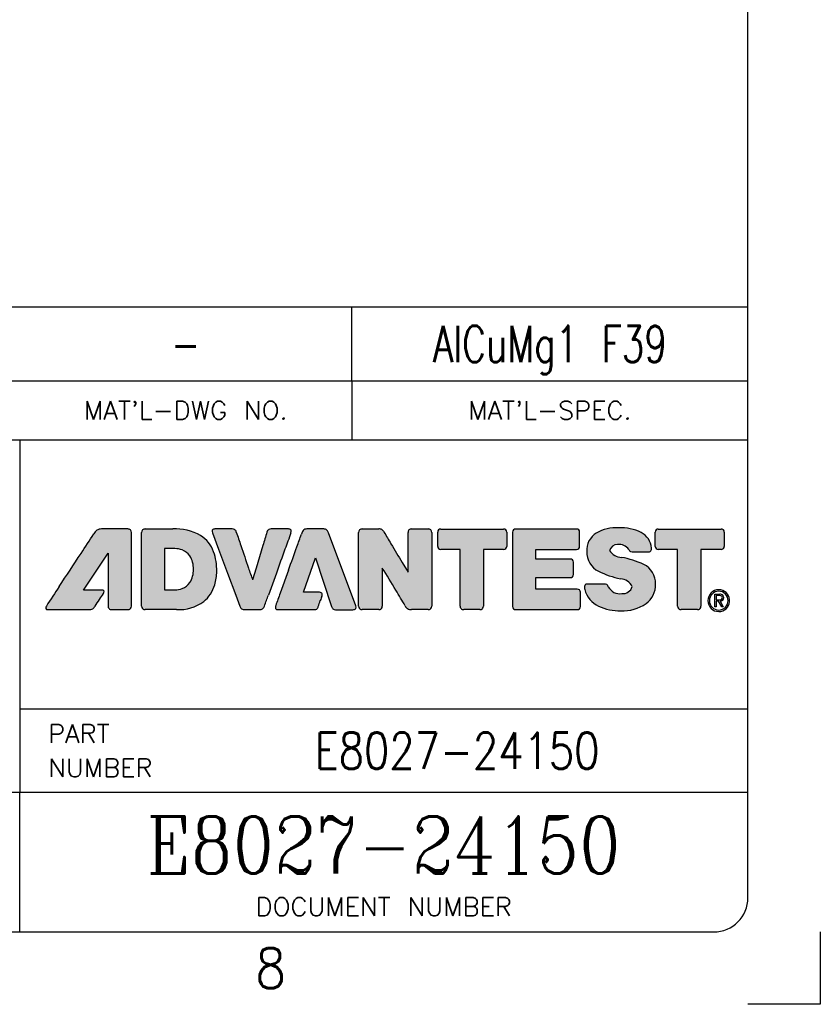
# Model space of a CAD drawing. Header units: millimetres. Extents: x 31 to 872, y 29 to 623.
# Tile 23 of 29: x 801 to 872, y 29 to 116. Entities that reach past the tile are written whole.
import ezdxf

# ---------------------------------------------------------------- set-up
doc = ezdxf.new("R2010")
doc.units = ezdxf.units.MM
doc.layers.add('1', color=7, linetype='Continuous')
doc.layers.add('Layer_1', color=7, linetype='Continuous')
doc.styles.add('CONVERTER_12', font='txt.shx', dxfattribs={"width": 0.72})
doc.styles.add('CONVERTER_13', font='txt.shx', dxfattribs={"width": 0.9})
doc.styles.add('CONVERTER_16', font='txt.shx', dxfattribs={"width": 1.035})
doc.styles.add('CONVERTER_17', font='complex.shx', dxfattribs={"width": 0.855})
doc.styles.add('CONVERTER_18', font='txt.shx', dxfattribs={"width": 0.81})

# ---------------------------------------------------------------- blocks, each defined once
blk = doc.blocks.new('BOM', base_point=(660.9992035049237, 78.80997682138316))
at = {"color": 4, "linetype": 'Continuous'}
for p, q in [((660.9992035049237, 90.46935182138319), (865.3898285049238, 90.46935182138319)), ((830.6398285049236, 83.96935182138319), (830.6398285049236, 90.46935182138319)), ((660.9992035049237, 83.96935182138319), (865.3898285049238, 83.96935182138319)), ((830.6398285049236, 83.96935182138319), (830.6398285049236, 78.80997682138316))]:
    blk.add_line(p, q, dxfattribs=at)
at = {"color": 3, "char_height": 3.2, "attachment_point": 2, "line_spacing_factor": 1.02040816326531, "style": 'CONVERTER_12'}
for s, insert in [('AlCuMg1 F39', (848.0148285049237, 88.81935182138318)), ('-', (816.0663910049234, 88.81935182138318))]:
    blk.add_mtext(s, dxfattribs=dict(at, insert=insert))
at = {"color": 4, "char_height": 1.6, "attachment_point": 5, "line_spacing_factor": 1.12545018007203, "style": 'CONVERTER_16'}
for s, insert in [("MAT'L-DWG NO.", (816.0663910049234, 81.38966432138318)), ("MAT'L-SPEC.", (848.0148285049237, 81.38966432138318))]:
    blk.add_mtext(s, dxfattribs=dict(at, insert=insert))
blk = doc.blocks.new('Drawing_Grid_Zones', base_point=(37.08982850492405, 35.61622682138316))
at = {"layer": '1', "color": 4, "linetype": 'Continuous'}
for p, q in [((871.7398285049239, 35.61622682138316), (871.7398285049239, 29.26622682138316)), ((871.7398285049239, 29.26622682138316), (865.3898285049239, 29.26622682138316))]:
    blk.add_line(p, q, dxfattribs=at)
at = {"layer": '1', "color": 4, "insert": (823.508578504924, 32.44122682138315), "char_height": 3.5, "attachment_point": 5, "line_spacing_factor": 1.08043217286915, "style": 'CONVERTER_13'}
blk.add_mtext('8', dxfattribs=at)
blk = doc.blocks.new('A1_Size_Verigy_Frame', base_point=(37.08982850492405, 35.61622682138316))
at = {"layer": '1', "linetype": 'Continuous'}
h = blk.add_hatch(color=242, dxfattribs=at)
edge = h.paths.add_edge_path()
edge.add_arc((808.9775502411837, 70.02961138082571), 1.107141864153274, 131.2128766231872, 152.1375945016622, ccw=False)
edge.add_arc((808.6302862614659, 70.29880110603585), 0.6810265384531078, 85.66129334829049, 124.1381962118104, ccw=False)
edge.add_line((808.6818075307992, 70.97787599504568), (810.986049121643, 70.97787599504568))
edge.add_arc((811.003268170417, 70.65962678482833), 0.3187146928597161, 46.77598937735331, 93.09699999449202, ccw=False)
edge.add_arc((810.9805770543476, 70.67822581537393), 0.3220351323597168, -3.0087160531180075, 41.56074667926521, ccw=False)
edge.add_line((811.302168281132, 70.66132287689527), (811.302168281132, 64.21904874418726))
edge.add_arc((810.9803975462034, 64.20208519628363), 0.3222175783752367, -41.549221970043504, 3.017803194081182, ccw=False)
edge.add_arc((811.003290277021, 64.22060590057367), 0.3186953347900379, 266.89883150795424, 313.22182736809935, ccw=False)
edge.add_line((810.986049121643, 63.90237727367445), (809.5662152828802, 63.90237727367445))
edge.add_arc((809.5490943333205, 64.22064713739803), 0.3187300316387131, 226.7823603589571, 273.0791905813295, ccw=False)
edge.add_arc((809.5716699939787, 64.20218982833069), 0.3220548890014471, 176.9993113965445, 221.5997663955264, ccw=False)
edge.add_line((809.2500566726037, 64.21904874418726), (809.2500566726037, 68.85128129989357))
edge.add_line((809.2500566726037, 68.85128129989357), (807.0836955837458, 65.61817091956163))
edge.add_line((807.0836955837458, 65.61817091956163), (808.7050045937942, 65.61817091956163))
edge.add_arc((808.7363189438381, 65.44622915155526), 0.1747700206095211, 21.952584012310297, 100.32168679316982, ccw=False)
edge.add_arc((808.5952029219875, 65.49376085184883), 0.3037363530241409, -37.486134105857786, 3.360444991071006, ccw=False)
edge.add_arc((634.3294173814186, 180.4654363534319), 209.0780896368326, 326.41132645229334, 326.5792984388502, ccw=False)
edge.add_arc((594.8274553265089, 206.492008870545), 256.3830913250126, 326.29183125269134, 326.4499020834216, ccw=False)
edge.add_arc((807.4931144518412, 64.56950809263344), 0.7112396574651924, 304.594298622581, 329.5321343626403, ccw=False)
edge.add_arc((807.5792757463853, 64.55220339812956), 0.6509495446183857, 266.6333532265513, 299.20820955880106, ccw=False)
edge.add_line((807.5410485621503, 63.90237727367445), (803.9480680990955, 63.90237727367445))
edge.add_arc((803.9244688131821, 64.05577621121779), 0.1552036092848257, 199.4846287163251, 278.74596135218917, ccw=False)
edge.add_arc((804.0702244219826, 64.04000812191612), 0.2942812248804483, 143.4495643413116, 187.0268410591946, ccw=False)
edge.add_arc((1139.936123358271, -155.5595980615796), 401.5790683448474, 146.5283346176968, 146.8196182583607, ccw=False)
edge.add_arc((-7185.376066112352, 5334.66667202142), 9571.054158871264, 326.5995368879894, 326.620440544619)
edge.add_arc((606.3044496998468, 201.5846701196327), 240.5232951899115, 326.5016188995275, 326.9888478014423)
h = blk.add_hatch(color=242, dxfattribs=at)
edge = h.paths.add_edge_path()
edge.add_arc((815.8908691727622, 68.04276774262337), 2.779835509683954, 19.857452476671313, 57.83270334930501, ccw=False)
edge.add_arc((813.8797482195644, 67.36307203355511), 4.902452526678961, -1.240746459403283, 19.344863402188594, ccw=False)
edge.add_arc((814.6938084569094, 67.2709423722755), 4.087266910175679, 342.9432631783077, 359.80339281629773, ccw=False)
edge.add_arc((815.7518656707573, 66.90520559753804), 2.968731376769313, 309.5011562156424, 343.7018035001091, ccw=False)
edge.add_arc((815.4615779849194, 67.56413510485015), 3.667015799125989, 266.9313870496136, 306.4505430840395, ccw=False)
edge.add_line((815.2652760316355, 63.90237727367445), (812.5067980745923, 63.90237727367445))
edge.add_arc((812.4896009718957, 64.22122749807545), 0.3193136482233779, 226.8230030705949, 273.0872415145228, ccw=False)
edge.add_arc((812.5117250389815, 64.20217565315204), 0.3218831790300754, 176.9951825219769, 221.6235329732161, ccw=False)
edge.add_line((812.190284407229, 64.21904874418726), (812.190284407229, 70.66132287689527))
edge.add_arc((812.5115459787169, 70.67813530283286), 0.321701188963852, 138.3649337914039, 182.9956994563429, ccw=False)
edge.add_arc((812.4896231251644, 70.659005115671), 0.3193330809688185, 86.9169271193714, 133.1791759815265, ccw=False)
edge.add_line((812.5067980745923, 70.97787599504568), (814.9157815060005, 70.97787599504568))
edge.add_arc((815.1372649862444, 66.44298017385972), 4.540301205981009, 60.531626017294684, 92.79609357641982, ccw=False)
edge = h.paths.add_edge_path(flags=16)
edge.add_arc((815.104191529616, 67.44057074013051), 1.814619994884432, 69.20492777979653, 89.7892672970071)
edge.add_line((815.1108656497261, 69.25517846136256), (814.2089811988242, 69.25517846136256))
edge.add_line((814.2089811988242, 69.25517846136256), (814.2089811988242, 65.63608157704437))
edge.add_line((814.2089811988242, 65.63608157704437), (815.1108656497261, 65.63608157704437))
edge.add_arc((815.1043459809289, 67.45142971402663), 1.815359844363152, 270.2057720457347, 290.7809905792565)
edge.add_arc((815.2503884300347, 67.09169651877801), 1.427242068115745, 290.4233318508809, 325.0652133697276)
edge.add_arc((814.7281993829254, 67.35189686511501), 2.006168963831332, 327.5139589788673, 362.6796667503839)
edge.add_arc((814.7288402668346, 67.53936579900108), 2.00552337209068, 357.3227798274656, 392.4911637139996)
edge.add_arc((815.2498924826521, 67.79894419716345), 1.427892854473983, 34.93741914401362, 69.56515606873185)
h = blk.add_hatch(color=242, dxfattribs=at)
edge = h.paths.add_edge_path()
edge.add_arc((2795.547930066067, -529.4474693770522), 2061.644341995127, 163.075853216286, 163.1104968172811)
edge.add_line((822.8288525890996, 69.51566324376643), (822.233134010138, 67.55439803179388))
edge.add_line((822.233134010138, 67.55439803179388), (821.9199532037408, 66.52317198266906))
edge.add_arc((3176.184774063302, 869.9234360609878), 2487.572075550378, 198.8172732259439, 198.8423683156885, ccw=False)
edge.add_arc((2351.010946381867, 588.9215782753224), 1615.864646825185, 198.7501215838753, 198.8235782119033, ccw=False)
edge.add_arc((927.3585772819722, 105.9694916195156), 112.5258629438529, 198.2618577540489, 198.9025518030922, ccw=False)
edge.add_arc((820.1423469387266, 70.63512625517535), 0.3652270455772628, 11.56522843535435, 54.9393146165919)
edge.add_arc((820.1581374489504, 70.54014388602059), 0.4391204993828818, 63.77998794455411, 94.55738861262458)
edge.add_line((820.1232459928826, 70.97787599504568), (818.6230509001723, 70.97787599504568))
edge.add_arc((818.5941380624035, 70.73966575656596), 0.2399584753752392, 83.07955931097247, 147.3527309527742)
edge.add_arc((818.685102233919, 70.76268582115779), 0.3117413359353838, 160.0376524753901, 204.336222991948)
edge.add_line((818.4010613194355, 70.63422018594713), (818.9352508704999, 69.20648201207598))
edge.add_line((818.9352508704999, 69.20648201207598), (819.7180469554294, 67.1145540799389))
edge.add_line((819.7180469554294, 67.1145540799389), (820.4428503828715, 65.17771952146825))
edge.add_line((820.4428503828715, 65.17771952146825), (820.8030619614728, 64.21526146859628))
edge.add_arc((821.2793571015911, 64.35974480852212), 0.4977273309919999, 196.8750868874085, 230.6411219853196)
edge.add_arc((821.2107282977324, 64.35326881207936), 0.4518573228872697, 236.8609956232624, 273.7467478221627)
edge.add_line((821.2402555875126, 63.90237727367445), (822.5252071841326, 63.90237727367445))
edge.add_arc((822.5548707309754, 64.35426134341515), 0.4528566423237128, 266.2442556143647, 303.1029394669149)
edge.add_arc((822.4864938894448, 64.36007521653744), 0.4980180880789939, 309.3397173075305, 343.0953349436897)
edge.add_arc((610.5333525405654, 141.6993790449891), 226.1197480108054, 339.9604621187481, 340.2198396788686)
edge.add_line((823.3115846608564, 65.17771952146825), (824.0108547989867, 67.1145540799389))
edge.add_arc((2087.681077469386, -389.1865661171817), 1343.530105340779, 160.050879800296, 160.1457578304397, ccw=False)
edge.add_arc((1005.615016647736, 3.795753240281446), 192.3126038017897, 159.6623944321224, 160.1153819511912, ccw=False)
edge.add_arc((825.0104381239, 70.76225463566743), 0.308380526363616, 335.4691386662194, 380.2746989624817)
edge.add_arc((825.0979627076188, 70.74021200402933), 0.2394134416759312, 32.57561105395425, 96.93073074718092)
edge.add_line((825.069072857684, 70.97787599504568), (823.5682860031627, 70.97787599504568))
edge.add_arc((823.5335435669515, 70.54106859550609), 0.4381868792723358, 85.45242773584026, 116.2457938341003)
edge.add_arc((823.5502791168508, 70.63404985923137), 0.3665156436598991, 125.0548009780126, 168.3042081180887)
h = blk.add_hatch(color=242, dxfattribs=at)
edge = h.paths.add_edge_path()
edge.add_arc((826.6578799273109, 70.57263703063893), 0.4074515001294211, 84.02632575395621, 136.7395135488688)
edge.add_arc((827.3619603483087, 70.21498267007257), 1.186270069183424, 147.528339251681, 165.5944165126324)
edge.add_arc((615.7988160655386, 145.4498565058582), 223.360895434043, 340.09958324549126, 340.3964640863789, ccw=False)
edge.add_arc((-2741.873826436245, 1356.241798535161), 3792.671970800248, 340.1334444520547, 340.1662922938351, ccw=False)
edge.add_line((825.0835365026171, 67.3756887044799), (824.3472017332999, 65.33751986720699))
edge.add_arc((1277.515643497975, -98.64981371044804), 481.9268431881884, 160.1064114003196, 160.2414218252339)
edge.add_arc((824.2899269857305, 64.10504376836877), 0.3666936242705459, 153.4007034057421, 198.1411635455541)
edge.add_arc((824.1186586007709, 64.11946038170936), 0.2189393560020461, 215.967897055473, 277.4662242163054)
edge.add_line((824.1471079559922, 63.90237727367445), (827.2385111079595, 63.90237727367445))
edge.add_arc((827.3031516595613, 64.54315649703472), 0.6440313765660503, 264.2396013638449, 293.4179830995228)
edge.add_arc((827.3447796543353, 64.23550974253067), 0.3552715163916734, 307.1061860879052, 348.5528525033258)
edge.add_arc((780.6356227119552, 80.07336277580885), 49.67364731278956, 341.3214976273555, 341.9677564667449)
edge.add_arc((862.5488211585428, 53.47171869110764), 36.45082470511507, 161.4132108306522, 162.0642225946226, ccw=False)
edge.add_arc((827.7387323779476, 65.21620710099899), 0.2893982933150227, 334.1627680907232, 389.1515774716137)
edge.add_arc((827.812873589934, 65.1534682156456), 0.2709173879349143, 48.75789492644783, 95.43937581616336)
edge.add_line((827.7871926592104, 65.4231656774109), (826.4011286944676, 65.4231656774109))
edge.add_line((826.4011286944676, 65.4231656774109), (827.4372641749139, 68.43744253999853))
edge.add_line((827.4372641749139, 68.43744253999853), (828.858439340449, 64.18500271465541))
edge.add_arc((829.2782064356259, 64.28154762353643), 0.4307265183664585, 192.9525670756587, 226.4926407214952)
edge.add_arc((829.1938577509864, 64.24533618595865), 0.3482845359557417, 232.4664373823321, 273.7591154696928)
edge.add_line((829.216691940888, 63.89780098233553), (830.730537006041, 63.89780098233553))
edge.add_arc((830.760012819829, 64.1708010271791), 0.2745866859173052, 263.8376468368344, 320.9425302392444)
edge.add_arc((830.7210317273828, 64.12306763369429), 0.2816054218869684, 333.5836701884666, 380.5951651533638)
edge.add_line((830.984639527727, 64.2221259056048), (828.5949080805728, 70.63792855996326))
edge.add_arc((828.106279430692, 70.4988638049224), 0.5080324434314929, 15.88646603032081, 48.6487637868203)
edge.add_arc((828.1794124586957, 70.57620840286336), 0.4016728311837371, 49.1907481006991, 90.29263490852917)
edge.add_line((828.1773609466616, 70.97787599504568), (826.7002840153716, 70.97787599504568))
h = blk.add_hatch(color=242, dxfattribs=at)
edge = h.paths.add_edge_path()
edge.add_arc((832.9521791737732, 70.4732032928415), 0.5552438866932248, 25.740648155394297, 53.68402604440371, ccw=False)
edge.add_arc((1146.431575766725, 256.6900687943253), 364.0645284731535, 210.7192487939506, 210.9077847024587)
edge.add_arc((4905.033311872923, 2502.706042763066), 4742.61152384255, 210.8647221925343, 210.8878976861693)
edge.add_line((835.0504479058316, 68.03901150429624), (835.5653493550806, 67.17833120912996))
edge.add_line((835.5653493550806, 67.17833120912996), (835.5653493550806, 70.66132287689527))
edge.add_arc((835.8868218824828, 70.678117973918), 0.3219109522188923, 138.3939889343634, 182.9906571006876, ccw=False)
edge.add_arc((835.8643472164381, 70.65971427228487), 0.3186199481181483, 86.9267862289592, 133.2288545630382, ccw=False)
edge.add_line((835.8814290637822, 70.97787599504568), (837.3281683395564, 70.97787599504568))
edge.add_arc((837.3454174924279, 70.65968418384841), 0.3186590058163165, 46.77157336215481, 93.10296247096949, ccw=False)
edge.add_arc((837.3225960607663, 70.6782561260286), 0.3220974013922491, -3.0135330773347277, 41.54372239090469, ccw=False)
edge.add_line((837.6442480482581, 70.66132287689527), (837.6442480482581, 64.21904874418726))
edge.add_arc((837.3224164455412, 64.20205490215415), 0.322279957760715, -41.53219912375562, 3.0226117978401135, ccw=False)
edge.add_arc((837.3454395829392, 64.22054853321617), 0.3186396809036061, 266.8928711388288, 313.2262414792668, ccw=False)
edge.add_line((837.3281683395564, 63.90237727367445), (835.8814290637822, 63.90237727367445))
edge.add_arc((835.8330816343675, 64.52500161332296), 0.6244986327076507, 238.8212977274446, 274.4401670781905, ccw=False)
edge.add_arc((835.9453195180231, 64.53359909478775), 0.696011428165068, 206.0406950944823, 231.2609166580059, ccw=False)
edge.add_arc((654.87737066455, -42.26370680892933), 209.5233230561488, 30.54781635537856, 30.98628959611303)
edge.add_arc((733.2782456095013, 5.123558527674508), 117.9147602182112, 30.85932168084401, 31.96736309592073)
edge.add_line((833.3112102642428, 67.55189071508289), (833.3112102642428, 64.21904874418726))
edge.add_arc((832.9895393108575, 64.20219456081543), 0.3221121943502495, -41.5918426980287, 2.999311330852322, ccw=False)
edge.add_arc((833.012265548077, 64.22045387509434), 0.3185356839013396, 266.92350567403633, 313.2311998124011, ccw=False)
edge.add_line((832.9951700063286, 63.90237727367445), (831.5482729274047, 63.90237727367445))
edge.add_arc((831.5312204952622, 64.22050925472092), 0.3185886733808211, 226.7732040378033, 273.06821803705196, ccw=False)
edge.add_arc((831.5537898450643, 64.20223545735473), 0.322035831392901, 177.0072629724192, 221.6136343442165, ccw=False)
edge.add_line((831.2321932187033, 64.21904874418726), (831.2321932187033, 70.66132287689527))
edge.add_arc((831.5536107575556, 70.6780754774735), 0.3218538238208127, 138.3748374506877, 182.9836129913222, ccw=False)
edge.add_arc((831.5312426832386, 70.65972325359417), 0.3186082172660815, 86.93596616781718, 133.2289684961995, ccw=False)
edge.add_line((831.5482729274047, 70.97787599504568), (832.9951700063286, 70.97787599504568))
edge.add_arc((833.0388403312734, 70.45391475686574), 0.5257779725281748, 62.57392911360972, 94.76438975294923, ccw=False)
h = blk.add_hatch(color=242, dxfattribs=at)
edge = h.paths.add_edge_path()
edge.add_arc((843.9520903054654, 70.71862287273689), 0.2761069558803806, -3.0914510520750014, 43.07037585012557, ccw=False)
edge.add_line((844.2277954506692, 70.70373247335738), (844.2277954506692, 69.45483889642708))
edge.add_arc((843.9577997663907, 69.439341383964), 0.2704400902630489, -43.555178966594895, 3.2851222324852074, ccw=False)
edge.add_arc((843.9706220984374, 69.46505606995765), 0.2802161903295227, 266.8188708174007, 310.8187951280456, ccw=False)
edge.add_line((843.9550721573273, 69.18527166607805), (842.1894521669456, 69.18527166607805))
edge.add_line((842.1894521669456, 69.18527166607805), (842.1894521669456, 64.21904874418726))
edge.add_arc((841.8679131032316, 64.20223072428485), 0.3219785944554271, -41.62155552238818, 2.994112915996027, ccw=False)
edge.add_arc((841.8903319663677, 64.22070249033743), 0.3187829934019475, 266.92907716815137, 313.2132413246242, ccw=False)
edge.add_line((841.8732541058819, 63.90237727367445), (840.4534202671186, 63.90237727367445))
edge.add_arc((840.4362860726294, 64.22046071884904), 0.318544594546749, 226.7688924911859, 273.083370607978, ccw=False)
edge.add_arc((840.459092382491, 64.20216270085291), 0.3221552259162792, 176.9954155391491, 221.5774749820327, ccw=False)
edge.add_line((840.1373800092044, 64.21904874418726), (840.1373800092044, 69.18527166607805))
edge.add_line((840.1373800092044, 69.18527166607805), (838.4462431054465, 69.18527166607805))
edge.add_arc((838.4305373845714, 69.4661472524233), 0.2813143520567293, 229.262318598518, 273.20047537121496, ccw=False)
edge.add_arc((838.4425369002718, 69.43932407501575), 0.270133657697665, 176.7074697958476, 223.6119367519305, ccw=False)
edge.add_line((838.1728491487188, 69.45483889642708), (838.1728491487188, 70.70373247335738))
edge.add_arc((838.4482364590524, 70.71864088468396), 0.2757905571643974, 136.8732732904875, 183.098748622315, ccw=False)
edge.add_arc((838.4315486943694, 70.69950005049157), 0.2778574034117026, 86.96851452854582, 131.632921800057, ccw=False)
edge.add_line((838.4462431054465, 70.97696862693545), (843.9550721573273, 70.97696862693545))
edge.add_arc((843.9696095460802, 70.70056360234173), 0.2767870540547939, 48.28502453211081, 93.01066987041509, ccw=False)
h = blk.add_hatch(color=242, dxfattribs=at)
edge = h.paths.add_edge_path()
edge.add_line((850.3472043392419, 70.97696862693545), (845.013063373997, 70.97696862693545))
edge.add_arc((844.9984398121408, 70.69993667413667), 0.2774176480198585, 86.97835773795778, 131.6664677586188)
edge.add_arc((845.0154569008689, 70.7186298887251), 0.2759137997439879, 136.8941124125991, 183.0950764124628)
edge.add_line((844.7399455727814, 70.70373247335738), (844.7399455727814, 64.1750611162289))
edge.add_arc((845.0153566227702, 64.16002669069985), 0.2758211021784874, 176.8753795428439, 223.1157966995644)
edge.add_arc((844.9983157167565, 64.17913912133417), 0.2776272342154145, 228.4062664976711, 273.0450053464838)
edge.add_line((845.013063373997, 63.90190386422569), (850.414270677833, 63.90190386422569))
edge.add_arc((850.4289272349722, 64.17857732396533), 0.2770613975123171, 266.967635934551, 311.6368989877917)
edge.add_arc((850.4114627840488, 64.16004082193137), 0.2759796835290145, 316.91100413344, 363.1198851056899)
edge.add_line((850.6870334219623, 64.1750611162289), (850.6870334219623, 65.42407304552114))
edge.add_arc((850.4171715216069, 65.43939096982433), 0.2702962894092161, 356.7512581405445, 403.5703415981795)
edge.add_arc((850.4296754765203, 65.4139233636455), 0.2801013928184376, 49.11632746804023, 93.15269943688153)
edge.add_line((850.414270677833, 65.69360082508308), (846.7864946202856, 65.69360082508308))
edge.add_line((846.7864946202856, 65.69360082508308), (846.7864946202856, 66.71423214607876))
edge.add_line((846.7864946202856, 66.71423214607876), (849.8085038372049, 66.71423214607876))
edge.add_arc((849.8232057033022, 66.99175282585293), 0.2779098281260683, 266.9675477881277, 311.6212593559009)
edge.add_arc((849.8066373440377, 66.9724850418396), 0.2756636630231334, 316.8628616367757, 363.0993323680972)
edge.add_line((850.0818977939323, 66.98738939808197), (850.0818977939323, 68.06273896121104))
edge.add_arc((849.8065057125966, 68.0776730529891), 0.2757967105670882, 356.8959777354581, 403.1266416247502)
edge.add_arc((849.823219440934, 68.05847899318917), 0.2778860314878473, 48.37817021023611, 93.03554859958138)
edge.add_line((849.8085038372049, 68.33597511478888), (846.7864946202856, 68.33597511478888))
edge.add_line((846.7864946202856, 68.33597511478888), (846.7864946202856, 69.18527166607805))
edge.add_line((846.7864946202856, 69.18527166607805), (850.3472043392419, 69.18527166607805))
edge.add_arc((850.3627494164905, 69.46512369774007), 0.2802834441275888, 266.8206307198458, 310.8135624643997)
edge.add_arc((850.3500045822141, 69.43934836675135), 0.2704065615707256, 316.4360240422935, 363.2840480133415)
edge.add_line((850.619967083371, 69.45483889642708), (850.619967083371, 70.70373247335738))
edge.add_arc((850.3442960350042, 70.7186157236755), 0.2760725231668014, 356.9096488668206, 403.0790878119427)
edge.add_arc((850.3617367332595, 70.70049732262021), 0.2768529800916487, 48.29033321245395, 93.00891718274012)
h = blk.add_hatch(color=242, dxfattribs=at)
edge = h.paths.add_edge_path()
edge.add_arc((854.1021610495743, 65.31495326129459), 1.294018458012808, 27.885152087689, 85.3070514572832)
edge.add_arc((856.003847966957, 74.913410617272), 8.500631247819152, 244.0232229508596, 257.8039890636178, ccw=False)
edge.add_arc((853.1058722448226, 68.94287739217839), 1.863984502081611, 178.3951867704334, 243.7177987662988, ccw=False)
edge.add_arc((853.0482080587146, 69.09489805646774), 1.808346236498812, 122.18599626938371, 183.1642695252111, ccw=False)
edge.add_arc((853.876861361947, 67.3704893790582), 3.715507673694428, 87.35079217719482, 118.83422567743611, ccw=False)
edge.add_arc((854.2212383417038, 66.95735300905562), 4.128284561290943, 64.09325971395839, 92.3967795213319, ccw=False)
edge.add_arc((855.2655508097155, 69.1867921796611), 1.666982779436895, 4.062415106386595, 62.90073530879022, ccw=False)
edge.add_arc((856.58515409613, 69.2434896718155), 0.3486398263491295, -33.696033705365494, 10.1428960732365, ccw=False)
edge.add_arc((856.6444115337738, 69.30143770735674), 0.3412605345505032, 264.50835146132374, 312.5583282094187, ccw=False)
edge.add_line((856.6117526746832, 68.9617435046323), (855.3536276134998, 68.9617435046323))
edge.add_arc((855.3047144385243, 69.5865088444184), 0.6266771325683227, 250.4278051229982, 274.4765824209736, ccw=False)
edge.add_arc((855.2681400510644, 69.31242105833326), 0.3607625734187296, 203.2172968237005, 241.27967342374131, ccw=False)
edge.add_arc((854.1037120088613, 68.6103308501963), 1.003566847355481, 33.90936310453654, 98.64219299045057)
edge.add_arc((853.9165710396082, 68.91106360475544), 0.6923939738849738, 86.99134299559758, 165.0839782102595)
edge.add_arc((854.353943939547, 69.79116334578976), 1.310278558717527, 212.3892844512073, 267.4640070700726)
edge.add_arc((852.9252512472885, 60.74943383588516), 7.853282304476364, 65.00872040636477, 79.94807336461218, ccw=False)
edge.add_arc((855.4520793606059, 66.2055171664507), 1.840565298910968, -1.9592623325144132, 64.54671349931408, ccw=False)
edge.add_arc((855.2156586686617, 66.09113127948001), 2.076547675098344, -53.3369503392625, 1.4199928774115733, ccw=False)
edge.add_arc((854.4043816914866, 67.44073974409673), 3.646869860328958, 267.36892748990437, 304.22574648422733, ccw=False)
edge.add_arc((854.1316970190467, 68.18194999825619), 4.385499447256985, 245.06994068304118, 271.375545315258, ccw=False)
edge.add_arc((853.2323365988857, 66.22157911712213), 2.228725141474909, 194.4793572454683, 244.7933641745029, ccw=False)
edge.add_arc((851.5964480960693, 65.85320762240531), 0.5551656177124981, 162.5570206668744, 199.8903698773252, ccw=False)
edge.add_arc((851.2962806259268, 65.88548348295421), 0.2657994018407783, 82.65127647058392, 149.6911343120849, ccw=False)
edge.add_line((851.3302785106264, 66.14909961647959), (852.763367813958, 66.14909961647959))
edge.add_arc((852.8167763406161, 65.65945495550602), 0.492548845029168, 66.29400076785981, 96.22499015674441, ccw=False)
edge.add_arc((852.7890835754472, 65.82804916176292), 0.3615178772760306, 13.723611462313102, 51.36444704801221, ccw=False)
edge.add_arc((854.1570867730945, 66.43519966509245), 1.142688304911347, 207.1472501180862, 278.4503520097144)
edge.add_arc((854.3970823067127, 66.19388488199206), 0.8918850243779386, 265.3647727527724, 342.1275806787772)
h = blk.add_hatch(color=242, dxfattribs=at)
edge = h.paths.add_edge_path()
edge.add_arc((863.0343494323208, 70.718629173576), 0.2760363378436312, -3.0935524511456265, 43.08228912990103, ccw=False)
edge.add_line((863.3099835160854, 70.70373247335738), (863.3099835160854, 69.45483889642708))
edge.add_arc((863.0400566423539, 69.43933530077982), 0.2703717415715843, -43.56717279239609, 3.2872448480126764, ccw=False)
edge.add_arc((863.0526925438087, 69.46531167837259), 0.2804736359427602, 266.81357239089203, 310.7997971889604, ccw=False)
edge.add_line((863.037102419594, 69.18527166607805), (861.27136407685, 69.18527166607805))
edge.add_line((861.27136407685, 69.18527166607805), (861.27136407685, 64.21904874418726))
edge.add_arc((860.9496132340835, 64.20216585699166), 0.3221934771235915, -41.572190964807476, 3.003665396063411, ccw=False)
edge.add_arc((860.9725199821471, 64.22033190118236), 0.3184150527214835, 266.9184250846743, 313.24015284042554, ccw=False)
edge.add_line((860.9554027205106, 63.90237727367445), (859.5354505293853, 63.90237727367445))
edge.add_arc((859.518226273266, 64.22047697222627), 0.3185656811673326, 226.7691261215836, 273.09938799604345, ccw=False)
edge.add_arc((859.541219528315, 64.20208834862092), 0.3222558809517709, 176.9831170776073, 221.5439356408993, ccw=False)
edge.add_line((859.2194102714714, 64.21904874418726), (859.2194102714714, 69.18527166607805))
edge.add_line((859.2194102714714, 69.18527166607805), (857.5276421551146, 69.18527166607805))
edge.add_arc((857.5121077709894, 69.46466172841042), 0.2798215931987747, 229.1512307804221, 273.1824294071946, ccw=False)
edge.add_arc((857.5253026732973, 69.43932500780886), 0.2705922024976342, 176.7132532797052, 223.519780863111, ccw=False)
edge.add_line((857.2551555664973, 69.45483889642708), (857.2551555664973, 70.70373247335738))
edge.add_arc((857.5310165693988, 70.71863958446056), 0.2762634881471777, 136.9647064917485, 183.0931687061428, ccw=False)
edge.add_arc((857.513120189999, 70.70094898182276), 0.2764013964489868, 86.98832714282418, 131.7453393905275, ccw=False)
edge.add_line((857.5276421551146, 70.97696862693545), (863.037102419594, 70.97696862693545))
edge.add_arc((863.0516803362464, 70.70031455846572), 0.2770378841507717, 48.30423825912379, 93.01633490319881, ccw=False)
at = {"color": 7, "linetype": 'Continuous'}
for p, q in [((660.9992035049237, 78.80997682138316), (865.3898285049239, 78.80997682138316)), ((801.492953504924, 78.80997682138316), (801.492953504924, 47.85372682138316)), ((801.492953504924, 47.85372682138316), (735.2304535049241, 47.85372682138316)), ((801.492953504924, 35.61622682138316), (801.492953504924, 47.85372682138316)), ((865.3898285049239, 47.85372682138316), (801.492953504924, 47.85372682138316))]:
    blk.add_line(p, q, dxfattribs=at)
at = {"color": 4, "linetype": 'Continuous'}
blk.add_line((865.3898285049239, 55.17852636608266), (801.492953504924, 55.17852636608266), dxfattribs=at)
at = {"layer": '1', "color": 7, "linetype": 'Continuous'}
for p, q in [((865.3898285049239, 38.61622682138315), (865.3898285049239, 613.9162268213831)), ((40.08982850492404, 35.61622682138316), (862.389828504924, 35.61622682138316))]:
    blk.add_line(p, q, dxfattribs=at)
blk.add_arc((862.389828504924, 38.61622682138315), 2.999999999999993, 270, 0, dxfattribs=at)
at = {"layer": 'Layer_1', "color": 242, "linetype": 'Continuous'}
for p, q in [((810.986049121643, 70.97787599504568), (808.6818075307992, 70.97787599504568)), ((812.5067980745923, 70.97787599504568), (814.9157815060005, 70.97787599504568)), ((820.1232459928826, 70.97787599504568), (818.6230509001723, 70.97787599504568)), ((825.069072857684, 70.97787599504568), (823.5682860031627, 70.97787599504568)), ((828.1773609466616, 70.97787599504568), (826.7002840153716, 70.97787599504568)), ((831.5482729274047, 70.97787599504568), (832.9951700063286, 70.97787599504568)), ((835.8814290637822, 70.97787599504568), (837.3281683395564, 70.97787599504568)), ((838.4462431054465, 70.97696862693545), (843.9550721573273, 70.97696862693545)), ((850.3472043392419, 70.97696862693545), (845.013063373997, 70.97696862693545)), ((857.5276421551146, 70.97696862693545), (863.037102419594, 70.97696862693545)), ((811.302168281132, 64.21904874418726), (811.302168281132, 70.66132287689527)), ((812.190284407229, 64.21904874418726), (812.190284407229, 70.66132287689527)), ((818.4010613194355, 70.63422018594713), (818.9352508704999, 69.20648201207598)), ((830.984639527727, 64.2221259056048), (828.5949080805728, 70.63792855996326)), ((831.2321932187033, 64.21904874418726), (831.2321932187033, 70.66132287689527)), ((835.5653493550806, 67.17833120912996), (835.5653493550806, 70.66132287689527)), ((837.6442480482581, 70.66132287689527), (837.6442480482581, 64.21904874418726)), ((838.1728491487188, 69.45483889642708), (838.1728491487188, 70.70373247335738)), ((844.2277954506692, 70.70373247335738), (844.2277954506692, 69.45483889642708)), ((844.7399455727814, 70.70373247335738), (844.7399455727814, 64.1750611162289)), ((850.619967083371, 69.45483889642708), (850.619967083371, 70.70373247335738)), ((857.2551555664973, 69.45483889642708), (857.2551555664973, 70.70373247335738)), ((863.3099835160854, 70.70373247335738), (863.3099835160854, 69.45483889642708)), ((815.1108656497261, 69.25517846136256), (814.2089811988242, 69.25517846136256)), ((814.2089811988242, 69.25517846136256), (814.2089811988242, 65.63608157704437)), ((818.9352508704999, 69.20648201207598), (819.7180469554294, 67.1145540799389)), ((822.8288525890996, 69.51566324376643), (822.233134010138, 67.55439803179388)), ((840.1373800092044, 69.18527166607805), (838.4462431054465, 69.18527166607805)), ((840.1373800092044, 64.21904874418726), (840.1373800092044, 69.18527166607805)), ((843.9550721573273, 69.18527166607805), (842.1894521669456, 69.18527166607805)), ((842.1894521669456, 69.18527166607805), (842.1894521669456, 64.21904874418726)), ((846.7864946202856, 68.33597511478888), (846.7864946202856, 69.18527166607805)), ((846.7864946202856, 69.18527166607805), (850.3472043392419, 69.18527166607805)), ((859.2194102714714, 69.18527166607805), (857.5276421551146, 69.18527166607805)), ((859.2194102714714, 64.21904874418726), (859.2194102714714, 69.18527166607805)), ((863.037102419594, 69.18527166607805), (861.27136407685, 69.18527166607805)), ((861.27136407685, 69.18527166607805), (861.27136407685, 64.21904874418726)), ((807.0836955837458, 65.61817091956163), (809.2500566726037, 68.85128129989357)), ((809.2500566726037, 68.85128129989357), (809.2500566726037, 64.21904874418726)), ((826.4011286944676, 65.4231656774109), (827.4372641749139, 68.43744253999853)), ((827.4372641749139, 68.43744253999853), (828.858439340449, 64.18500271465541)), ((849.8085038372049, 68.33597511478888), (846.7864946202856, 68.33597511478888)), ((855.3536276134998, 68.9617435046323), (856.6117526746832, 68.9617435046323)), ((822.233134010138, 67.55439803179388), (821.9199532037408, 66.52317198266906)), ((833.3112102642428, 67.55189071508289), (833.3112102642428, 64.21904874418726)), ((835.0504479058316, 68.03901150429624), (835.5653493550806, 67.17833120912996)), ((850.0818977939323, 66.98738939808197), (850.0818977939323, 68.06273896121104)), ((819.7180469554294, 67.1145540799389), (820.4428503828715, 65.17771952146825)), ((824.0108547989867, 67.1145540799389), (823.3115846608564, 65.17771952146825)), ((825.0835365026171, 67.3756887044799), (824.3472017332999, 65.33751986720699)), ((846.7864946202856, 65.69360082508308), (846.7864946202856, 66.71423214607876)), ((846.7864946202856, 66.71423214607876), (849.8085038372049, 66.71423214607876)), ((850.414270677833, 65.69360082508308), (846.7864946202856, 65.69360082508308)), ((852.763367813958, 66.14909961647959), (851.3302785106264, 66.14909961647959)), ((808.7050045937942, 65.61817091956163), (807.0836955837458, 65.61817091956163)), ((814.2089811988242, 65.63608157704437), (815.1108656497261, 65.63608157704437)), ((820.4428503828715, 65.17771952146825), (820.8030619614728, 64.21526146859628)), ((827.7871926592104, 65.4231656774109), (826.4011286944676, 65.4231656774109)), ((850.6870334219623, 64.1750611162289), (850.6870334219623, 65.42407304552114)), ((862.4780847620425, 64.15908354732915), (862.4780847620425, 65.24678120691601)), ((862.4780847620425, 65.24678120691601), (862.910189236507, 65.24678120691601)), ((862.9088084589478, 65.13071699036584), (862.6091008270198, 65.13071699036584)), ((862.6091008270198, 65.13071699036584), (862.6091008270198, 64.75344911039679)), ((862.6091008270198, 64.15908354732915), (862.4780847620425, 64.15908354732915)), ((862.6091008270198, 64.75344911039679), (862.9088084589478, 64.75344911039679)), ((862.8168881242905, 64.64559065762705), (862.6091008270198, 64.64559065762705)), ((862.6091008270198, 64.64559065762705), (862.6091008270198, 64.15908354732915)), ((863.1021567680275, 64.15908354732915), (862.8168881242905, 64.64559065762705)), ((862.9554392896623, 64.64559065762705), (863.2299773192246, 64.15908354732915)), ((863.2299773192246, 64.15908354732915), (863.1021567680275, 64.15908354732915)), ((863.7791717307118, 64.58499424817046), (863.7791717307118, 64.79396506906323)), ((803.9480680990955, 63.90237727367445), (807.5410485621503, 63.90237727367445)), ((809.5662152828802, 63.90237727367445), (810.986049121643, 63.90237727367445)), ((815.2652760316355, 63.90237727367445), (812.5067980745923, 63.90237727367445)), ((821.2402555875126, 63.90237727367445), (822.5252071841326, 63.90237727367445)), ((824.1471079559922, 63.90237727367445), (827.2385111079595, 63.90237727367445)), ((829.216691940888, 63.89780098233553), (830.730537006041, 63.89780098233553)), ((832.9951700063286, 63.90237727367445), (831.5482729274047, 63.90237727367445)), ((837.3281683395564, 63.90237727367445), (835.8814290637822, 63.90237727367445)), ((841.8732541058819, 63.90237727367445), (840.4534202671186, 63.90237727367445)), ((845.013063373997, 63.90190386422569), (850.414270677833, 63.90190386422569)), ((860.9554027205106, 63.90237727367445), (859.5354505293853, 63.90237727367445))]:
    blk.add_line(p, q, dxfattribs=at)
for centre, radius, start, end in [((808.9775502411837, 70.02961138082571), 1.107141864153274, 131.2128766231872, 152.1375945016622), ((808.6302862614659, 70.29880110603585), 0.6810265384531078, 85.66129334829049, 124.1381962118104), ((811.003268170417, 70.65962678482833), 0.3187146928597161, 46.77598937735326, 93.09699999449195), ((810.9805770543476, 70.67822581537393), 0.3220351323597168, 356.991283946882, 41.56074667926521), ((812.5115459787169, 70.67813530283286), 0.321701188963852, 138.3649337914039, 182.9956994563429), ((812.4896231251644, 70.659005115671), 0.3193330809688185, 86.91692711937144, 133.1791759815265), ((815.1372649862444, 66.44298017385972), 4.540301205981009, 60.53162601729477, 92.7960935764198), ((818.685102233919, 70.76268582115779), 0.3117413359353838, 160.0376524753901, 204.336222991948), ((818.5941380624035, 70.73966575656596), 0.2399584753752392, 83.07955931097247, 147.3527309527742), ((820.1581374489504, 70.54014388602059), 0.4391204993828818, 63.77998794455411, 94.55738861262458), ((820.1423469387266, 70.63512625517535), 0.3652270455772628, 11.56522843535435, 54.9393146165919), ((823.5502791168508, 70.63404985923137), 0.3665156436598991, 125.0548009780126, 168.3042081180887), ((823.5335435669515, 70.54106859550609), 0.4381868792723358, 85.45242773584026, 116.2457938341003), ((825.0979627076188, 70.74021200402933), 0.2394134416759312, 32.57561105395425, 96.93073074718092), ((825.0104381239, 70.76225463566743), 0.308380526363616, 335.4691386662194, 20.27469896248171), ((826.6578799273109, 70.57263703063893), 0.4074515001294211, 84.02632575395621, 136.7395135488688), ((828.1794124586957, 70.57620840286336), 0.4016728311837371, 49.1907481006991, 90.29263490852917), ((828.106279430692, 70.4988638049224), 0.5080324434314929, 15.88646603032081, 48.6487637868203), ((831.5536107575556, 70.6780754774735), 0.3218538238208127, 138.3748374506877, 182.9836129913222), ((831.5312426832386, 70.65972325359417), 0.3186082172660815, 86.93596616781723, 133.2289684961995), ((833.0388403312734, 70.45391475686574), 0.5257779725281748, 62.57392911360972, 94.76438975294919), ((832.9521791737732, 70.4732032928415), 0.5552438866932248, 25.74064815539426, 53.68402604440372), ((835.8868218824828, 70.678117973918), 0.3219109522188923, 138.3939889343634, 182.9906571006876), ((835.8643472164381, 70.65971427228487), 0.3186199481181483, 86.92678622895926, 133.2288545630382), ((837.3454174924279, 70.65968418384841), 0.3186590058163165, 46.77157336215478, 93.1029624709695), ((837.3225960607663, 70.6782561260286), 0.3220974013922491, 356.9864669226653, 41.54372239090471), ((838.4482364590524, 70.71864088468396), 0.2757905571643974, 136.8732732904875, 183.098748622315), ((838.4315486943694, 70.69950005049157), 0.2778574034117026, 86.96851452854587, 131.632921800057), ((843.9696095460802, 70.70056360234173), 0.2767870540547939, 48.28502453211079, 93.01066987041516), ((843.9520903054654, 70.71862287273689), 0.2761069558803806, 356.9085489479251, 43.07037585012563), ((845.0154569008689, 70.7186298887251), 0.2759137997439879, 136.8941124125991, 183.0950764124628), ((844.9984398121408, 70.69993667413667), 0.2774176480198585, 86.97835773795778, 131.6664677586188), ((850.3617367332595, 70.70049732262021), 0.2768529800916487, 48.29033321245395, 93.00891718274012), ((850.3442960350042, 70.7186157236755), 0.2760725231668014, 356.9096488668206, 43.07908781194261), ((853.876861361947, 67.3704893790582), 3.715507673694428, 87.35079217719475, 118.8342256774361), ((854.2212383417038, 66.95735300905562), 4.128284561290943, 64.09325971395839, 92.39677952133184), ((857.5310165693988, 70.71863958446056), 0.2762634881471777, 136.9647064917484, 183.0931687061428), ((857.513120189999, 70.70094898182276), 0.2764013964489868, 86.98832714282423, 131.7453393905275), ((863.0516803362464, 70.70031455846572), 0.2770378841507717, 48.30423825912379, 93.01633490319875), ((863.0343494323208, 70.718629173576), 0.2760363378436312, 356.9064475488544, 43.08228912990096), ((606.3044496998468, 201.5846701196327), 240.5232951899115, 326.5016188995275, 326.9888478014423), ((815.8908691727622, 68.04276774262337), 2.779835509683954, 19.85745247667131, 57.83270334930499), ((927.3585772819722, 105.9694916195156), 112.5258629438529, 198.2618577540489, 198.9025518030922), ((2795.547930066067, -529.4474693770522), 2061.644341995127, 163.075853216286, 163.1104968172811), ((1005.615016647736, 3.79575324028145), 192.3126038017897, 159.6623944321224, 160.1153819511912), ((615.7988160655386, 145.4498565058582), 223.360895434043, 340.0995832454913, 340.3964640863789), ((827.3619603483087, 70.21498267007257), 1.186270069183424, 147.528339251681, 165.5944165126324), ((1146.431575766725, 256.6900687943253), 364.0645284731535, 210.7192487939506, 210.9077847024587), ((853.0482080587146, 69.09489805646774), 1.808346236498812, 122.1859962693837, 183.1642695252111), ((855.2655508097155, 69.1867921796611), 1.666982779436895, 4.06241510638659, 62.90073530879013), ((815.104191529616, 67.44057074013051), 1.814619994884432, 69.20492777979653, 89.7892672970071), ((815.2498924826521, 67.79894419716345), 1.427892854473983, 34.93741914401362, 69.56515606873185), ((2351.010946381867, 588.9215782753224), 1615.864646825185, 198.7501215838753, 198.8235782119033), ((2087.681077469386, -389.1865661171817), 1343.530105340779, 160.0508798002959, 160.1457578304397), ((-2741.873826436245, 1356.241798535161), 3792.671970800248, 340.1334444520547, 340.1662922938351), ((4905.033311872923, 2502.706042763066), 4742.61152384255, 210.8647221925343, 210.8878976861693), ((838.4425369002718, 69.43932407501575), 0.270133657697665, 176.7074697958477, 223.6119367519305), ((838.4305373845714, 69.4661472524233), 0.2813143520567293, 229.262318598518, 273.200475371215), ((843.9706220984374, 69.46505606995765), 0.2802161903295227, 266.8188708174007, 310.8187951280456), ((843.9577997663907, 69.439341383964), 0.2704400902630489, 316.4448210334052, 3.28512223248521), ((850.3627494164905, 69.46512369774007), 0.2802834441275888, 266.8206307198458, 310.8135624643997), ((850.3500045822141, 69.43934836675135), 0.2704065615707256, 316.4360240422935, 3.28404801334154), ((853.9165710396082, 68.91106360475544), 0.6923939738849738, 86.99134299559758, 165.0839782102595), ((854.1037120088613, 68.6103308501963), 1.003566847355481, 33.90936310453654, 98.64219299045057), ((855.2681400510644, 69.31242105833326), 0.3607625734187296, 203.2172968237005, 241.2796734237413), ((856.58515409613, 69.2434896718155), 0.3486398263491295, 326.3039662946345, 10.14289607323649), ((857.5253026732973, 69.43932500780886), 0.2705922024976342, 176.7132532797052, 223.519780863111), ((857.5121077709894, 69.46466172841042), 0.2798215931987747, 229.1512307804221, 273.1824294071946), ((863.0526925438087, 69.46531167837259), 0.2804736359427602, 266.813572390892, 310.7997971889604), ((863.0400566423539, 69.43933530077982), 0.2703717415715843, 316.4328272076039, 3.28724484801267), ((-7185.376066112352, 5334.66667202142), 9571.054158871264, 326.5995368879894, 326.620440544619), ((814.7288402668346, 67.53936579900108), 2.00552337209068, 357.3227798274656, 32.49116371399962), ((813.8797482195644, 67.36307203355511), 4.902452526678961, 358.7592535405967, 19.34486340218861), ((849.823219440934, 68.05847899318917), 0.2778860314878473, 48.37817021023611, 93.03554859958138), ((849.8065057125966, 68.0776730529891), 0.2757967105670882, 356.8959777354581, 43.12664162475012), ((853.1058722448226, 68.94287739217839), 1.863984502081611, 178.3951867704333, 243.7177987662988), ((854.353943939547, 69.79116334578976), 1.310278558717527, 212.3892844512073, 267.4640070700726), ((852.9252512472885, 60.74943383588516), 7.853282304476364, 65.00872040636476, 79.94807336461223), ((855.3047144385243, 69.5865088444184), 0.6266771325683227, 250.4278051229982, 274.4765824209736), ((856.6444115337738, 69.30143770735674), 0.3412605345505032, 264.5083514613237, 312.5583282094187), ((814.7281993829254, 67.35189686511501), 2.006168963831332, 327.5139589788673, 2.67966675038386), ((3176.184774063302, 869.9234360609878), 2487.572075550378, 198.8172732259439, 198.8423683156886), ((733.2782456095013, 5.12355852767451), 117.9147602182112, 30.85932168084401, 31.96736309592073), ((855.4520793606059, 66.2055171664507), 1.840565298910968, 358.0407376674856, 64.54671349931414), ((814.6938084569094, 67.2709423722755), 4.087266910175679, 342.9432631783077, 359.8033928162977), ((849.8232057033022, 66.99175282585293), 0.2779098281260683, 266.9675477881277, 311.6212593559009), ((849.8066373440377, 66.9724850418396), 0.2756636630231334, 316.8628616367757, 3.09933236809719), ((856.003847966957, 74.913410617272), 8.500631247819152, 244.0232229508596, 257.8039890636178), ((854.1021610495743, 65.31495326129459), 1.294018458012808, 27.885152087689, 85.3070514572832), ((1139.936123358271, -155.5595980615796), 401.5790683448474, 146.5283346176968, 146.8196182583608), ((815.1043459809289, 67.45142971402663), 1.815359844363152, 270.2057720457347, 290.7809905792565), ((815.2503884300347, 67.09169651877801), 1.427242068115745, 290.4233318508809, 325.0652133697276), ((815.7518656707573, 66.90520559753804), 2.968731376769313, 309.5011562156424, 343.7018035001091), ((850.4296754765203, 65.4139233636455), 0.2801013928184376, 49.11632746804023, 93.15269943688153), ((851.5964480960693, 65.85320762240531), 0.5551656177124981, 162.5570206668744, 199.8903698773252), ((851.2962806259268, 65.88548348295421), 0.2657994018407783, 82.6512764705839, 149.6911343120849), ((852.8167763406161, 65.65945495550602), 0.492548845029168, 66.29400076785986, 96.22499015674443), ((852.7890835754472, 65.82804916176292), 0.3615178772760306, 13.72361146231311, 51.3644470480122), ((854.1570867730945, 66.43519966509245), 1.142688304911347, 207.1472501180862, 278.4503520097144), ((854.3970823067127, 66.19388488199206), 0.8918850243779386, 265.3647727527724, 342.1275806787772), ((855.2156586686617, 66.09113127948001), 2.076547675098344, 306.6630496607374, 1.41999287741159), ((634.3294173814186, 180.4654363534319), 209.0780896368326, 326.4113264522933, 326.5792984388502), ((808.7363189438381, 65.44622915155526), 0.1747700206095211, 21.95258401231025, 100.3216867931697), ((808.5952029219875, 65.49376085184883), 0.3037363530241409, 322.5138658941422, 3.36044499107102), ((610.5333525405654, 141.6993790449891), 226.1197480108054, 339.9604621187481, 340.2198396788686), ((1277.515643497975, -98.64981371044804), 481.9268431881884, 160.1064114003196, 160.2414218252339), ((827.812873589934, 65.1534682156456), 0.2709173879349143, 48.75789492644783, 95.43937581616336), ((862.5488211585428, 53.47171869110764), 36.45082470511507, 161.4132108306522, 162.0642225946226), ((827.7387323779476, 65.21620710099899), 0.2893982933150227, 334.1627680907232, 29.15157747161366), ((654.87737066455, -42.26370680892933), 209.5233230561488, 30.54781635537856, 30.98628959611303), ((850.4171715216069, 65.43939096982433), 0.2702962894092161, 356.7512581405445, 43.57034159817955), ((853.2323365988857, 66.22157911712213), 2.228725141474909, 194.4793572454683, 244.7933641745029), ((862.827859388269, 64.69076456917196), 0.9514789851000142, 134.9333024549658, 180.0809377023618), ((862.8288194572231, 64.69058315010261), 0.819529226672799, 134.9425292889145, 180.0812856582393), ((862.8293670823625, 64.69262343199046), 0.951230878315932, 89.91996090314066, 135.0766713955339), ((862.829657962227, 64.69274413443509), 0.8185947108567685, 89.92735176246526, 135.0909157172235), ((862.8321727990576, 64.69340785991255), 0.95044666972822, 47.85976369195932, 90.08903195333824), ((862.831765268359, 64.69287936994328), 0.8184595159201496, 44.90515138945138, 90.07486053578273), ((862.9281461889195, 64.8476842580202), 0.283692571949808, 56.02385462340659, 93.90856240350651), ((862.9420094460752, 64.8795942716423), 0.368563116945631, 43.28156319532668, 94.95284579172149), ((862.9740758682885, 64.93224003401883), 0.1731266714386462, 309.6222753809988, 4.0246104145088), ((862.9795655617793, 64.9541788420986), 0.1674962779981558, 356.6499183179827, 50.24202953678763), ((862.9974622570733, 64.92443033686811), 0.273296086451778, 314.679873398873, 1.87747885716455), ((862.9487538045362, 64.94440175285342), 0.3220463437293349, 358.0394584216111, 35.6882209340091), ((862.8324361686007, 64.69061347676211), 0.8195865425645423, 359.9165999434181, 45.05045498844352), ((862.8324801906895, 64.69061103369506), 0.9523166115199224, 6.23052979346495, 47.98637761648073), ((804.0702244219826, 64.04000812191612), 0.2942812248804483, 143.4495643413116, 187.0268410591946), ((803.9244688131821, 64.05577621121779), 0.1552036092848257, 199.4846287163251, 278.7459613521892), ((807.5792757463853, 64.55220339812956), 0.6509495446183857, 266.6333532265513, 299.2082095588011), ((807.4931144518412, 64.56950809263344), 0.7112396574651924, 304.594298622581, 329.5321343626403), ((594.8274553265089, 206.492008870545), 256.3830913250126, 326.2918312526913, 326.4499020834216), ((809.5716699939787, 64.20218982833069), 0.3220548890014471, 176.9993113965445, 221.5997663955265), ((809.5490943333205, 64.22064713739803), 0.3187300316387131, 226.7823603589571, 273.0791905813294), ((811.003290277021, 64.22060590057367), 0.3186953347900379, 266.8988315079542, 313.2218273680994), ((810.9803975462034, 64.20208519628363), 0.3222175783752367, 318.4507780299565, 3.01780319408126), ((812.5117250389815, 64.20217565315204), 0.3218831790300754, 176.9951825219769, 221.6235329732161), ((812.4896009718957, 64.22122749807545), 0.3193136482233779, 226.8230030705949, 273.0872415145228), ((815.4615779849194, 67.56413510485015), 3.667015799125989, 266.9313870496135, 306.4505430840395), ((821.2793571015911, 64.35974480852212), 0.4977273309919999, 196.8750868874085, 230.6411219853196), ((821.2107282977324, 64.35326881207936), 0.4518573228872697, 236.8609956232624, 273.7467478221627), ((822.5548707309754, 64.35426134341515), 0.4528566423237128, 266.2442556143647, 303.1029394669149), ((822.4864938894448, 64.36007521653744), 0.4980180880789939, 309.3397173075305, 343.0953349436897), ((824.2899269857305, 64.10504376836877), 0.3666936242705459, 153.4007034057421, 198.1411635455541), ((824.1186586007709, 64.11946038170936), 0.2189393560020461, 215.967897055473, 277.4662242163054), ((827.3031516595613, 64.54315649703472), 0.6440313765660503, 264.2396013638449, 293.4179830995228), ((827.3447796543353, 64.23550974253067), 0.3552715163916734, 307.1061860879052, 348.5528525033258), ((780.6356227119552, 80.07336277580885), 49.67364731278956, 341.3214976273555, 341.9677564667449), ((829.2782064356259, 64.28154762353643), 0.4307265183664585, 192.9525670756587, 226.4926407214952), ((829.1938577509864, 64.24533618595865), 0.3482845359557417, 232.4664373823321, 273.7591154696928), ((830.760012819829, 64.1708010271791), 0.2745866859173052, 263.8376468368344, 320.9425302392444), ((830.7210317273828, 64.12306763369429), 0.2816054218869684, 333.5836701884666, 20.59516515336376), ((831.5537898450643, 64.20223545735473), 0.322035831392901, 177.0072629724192, 221.6136343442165), ((831.5312204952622, 64.22050925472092), 0.3185886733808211, 226.7732040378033, 273.068218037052), ((833.012265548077, 64.22045387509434), 0.3185356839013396, 266.9235056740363, 313.2311998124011), ((832.9895393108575, 64.20219456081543), 0.3221121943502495, 318.4081573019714, 2.9993113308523), ((835.9453195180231, 64.53359909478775), 0.696011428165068, 206.0406950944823, 231.2609166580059), ((835.8330816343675, 64.52500161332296), 0.6244986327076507, 238.8212977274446, 274.4401670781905), ((837.3454395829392, 64.22054853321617), 0.3186396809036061, 266.8928711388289, 313.2262414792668), ((837.3224164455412, 64.20205490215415), 0.322279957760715, 318.4678008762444, 3.02261179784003), ((840.459092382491, 64.20216270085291), 0.3221552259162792, 176.9954155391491, 221.5774749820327), ((840.4362860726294, 64.22046071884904), 0.318544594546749, 226.7688924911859, 273.083370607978), ((841.8903319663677, 64.22070249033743), 0.3187829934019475, 266.9290771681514, 313.2132413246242), ((841.8679131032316, 64.20223072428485), 0.3219785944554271, 318.3784444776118, 2.99411291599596), ((845.0153566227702, 64.16002669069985), 0.2758211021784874, 176.8753795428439, 223.1157966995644), ((844.9983157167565, 64.17913912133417), 0.2776272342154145, 228.4062664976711, 273.0450053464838), ((850.4289272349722, 64.17857732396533), 0.2770613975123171, 266.967635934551, 311.6368989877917), ((850.4114627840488, 64.16004082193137), 0.2759796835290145, 316.91100413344, 3.1198851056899), ((854.1316970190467, 68.18194999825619), 4.385499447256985, 245.0699406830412, 271.375545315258), ((854.4043816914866, 67.44073974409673), 3.646869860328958, 267.3689274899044, 304.2257464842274), ((859.541219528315, 64.20208834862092), 0.3222558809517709, 176.9831170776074, 221.5439356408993), ((859.518226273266, 64.22047697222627), 0.3185656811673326, 226.7691261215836, 273.0993879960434), ((860.9725199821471, 64.22033190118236), 0.3184150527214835, 266.9184250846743, 313.2401528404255), ((860.9496132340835, 64.20216585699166), 0.3221934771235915, 318.4278090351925, 3.00366539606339), ((862.8277168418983, 64.68830285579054), 0.9513361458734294, 179.9326890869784, 225.0702417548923), ((862.828032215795, 64.68839938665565), 0.8187417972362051, 179.9285434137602, 225.080305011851), ((862.82948751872, 64.68635802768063), 0.9512134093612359, 224.9119993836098, 270.0727861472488), ((862.8296719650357, 64.68688432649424), 0.8188298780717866, 224.9242020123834, 270.0716475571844), ((862.8317512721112, 64.68674902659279), 0.8186946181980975, 269.9261404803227, 315.0797301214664), ((862.8320630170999, 64.68550880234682), 0.9503643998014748, 269.9175789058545, 312.1536515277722), ((862.928516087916, 65.03957645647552), 0.2868052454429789, 266.0598543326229, 302.9431823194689), ((862.9636894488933, 64.98945989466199), 0.3439681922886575, 268.6256152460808, 311.0609752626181), ((862.8332236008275, 64.68836903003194), 0.8187989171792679, 314.9267110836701, 0.0735758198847), ((862.8323390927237, 64.68861691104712), 0.9524860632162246, 312.0158636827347, 353.7543278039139)]:
    blk.add_arc(centre, radius, start, end, dxfattribs=at)
at = {"layer": '1'}
for name, p in [('Drawing_Grid_Zones', (37.08982850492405, 35.61622682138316)), ('BOM', (660.9992035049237, 78.80997682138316))]:
    blk.add_blockref(name, p, dxfattribs=at)
at = {"color": 4, "char_height": 1.6, "line_spacing_factor": 1.12545018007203, "style": 'CONVERTER_16'}
for s, insert, attachment_point in [('PART\\PNUMBER', (803.9929535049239, 51.51612659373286), 4), ('DOCUMENT NUMBER', (833.441391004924, 37.02560182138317), 8)]:
    blk.add_mtext(s, dxfattribs=dict(at, insert=insert, attachment_point=attachment_point))
at = {"color": 3, "attachment_point": 5, "line_spacing_factor": 1.02040816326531}
for insert, char_height, style in [((839.8688993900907, 51.51612659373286), 3.2, 'CONVERTER_18'), ((833.441391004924, 43.25997682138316), 5, 'CONVERTER_17')]:
    blk.add_mtext('E8027-24150', dxfattribs=dict(at, insert=insert, char_height=char_height, style=style))

msp = doc.modelspace()

# ---------------------------------------------------------------- block references
msp.add_blockref('A1_Size_Verigy_Frame', (37.08982850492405, 35.61622682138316))

doc.saveas('drawing.dxf')
